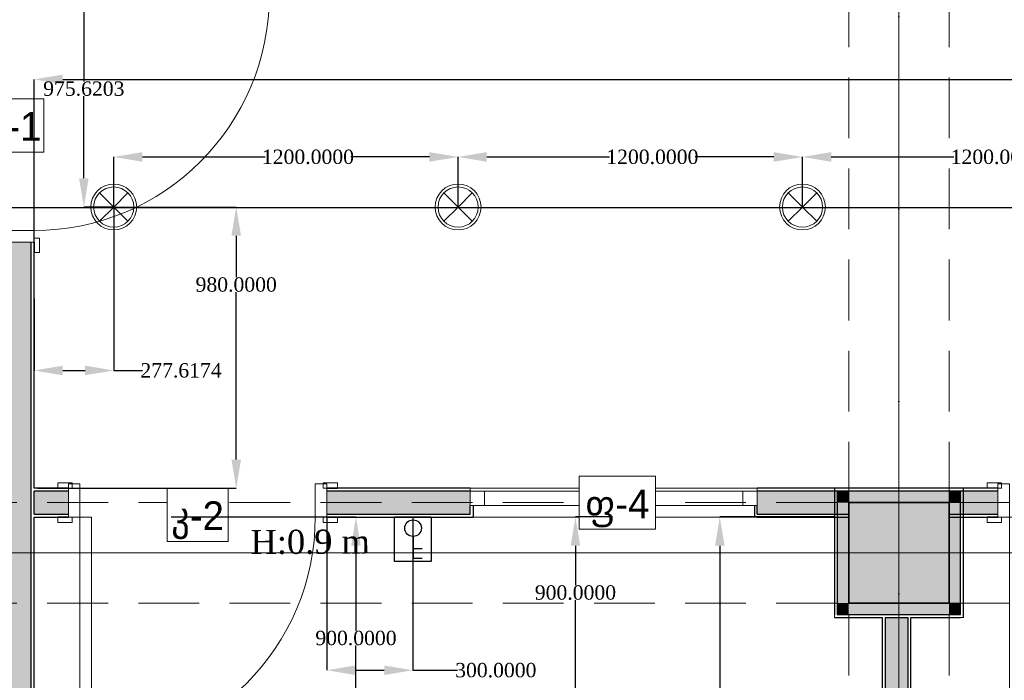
# Model space of a CAD drawing. Header units: millimetres. Extents: x 0 to 88385, y 0 to 41127.
# Tile 99 of 244: x 58168 to 61599, y 20219 to 22521. Entities that reach past the tile are written whole.
import ezdxf
from ezdxf.enums import TextEntityAlignment as Align

# ---------------------------------------------------------------- set-up
doc = ezdxf.new("R2010")
doc.units = ezdxf.units.MM
doc.header["$MEASUREMENT"] = 0
doc.set_wipeout_variables(frame=1)
doc.linetypes.add('Dot & Dashed', pattern=[670.277762, 317.5, -176.388889, 0, -176.388874])
doc.linetypes.add('Hidden', pattern=[317.5, 211.666667, -105.833333])
for name, color, linetype in [('- ავარიული განათება', 7, 'Continuous'), ('- განათება', 7, 'Continuous'), ('- საშტეფცელო როზეტები', 7, 'Continuous'), ('New_Structural - Bearing', 7, 'Continuous'), ('Structural - Bearing', 7, 'Continuous'), ('Structural - Grid', 7, 'Continuous')]:
    doc.layers.add(name, color=color, linetype=linetype)
for name, color, linetype, lineweight in [('New_Annotation - Text_Pen_No__20', 1, 'Continuous', 0), ('New_Archicad Doors_Pen_No__1', 7, 'Continuous', 13), ('New_Archicad Windows_Pen_No__1', 7, 'Continuous', 13), ('New_Structural - Bearing_Pen_No__1', 7, 'Continuous', 13), ('Structural - Bearing_Pen_No__20', 1, 'Continuous', 0)]:
    doc.layers.add(name, color=color, linetype=linetype, lineweight=lineweight)
for name, color, linetype, lineweight, true_color in [('New_Interior - Lamp_Pen_No__77', 7, 'Continuous', 20, 0xffeb28), ('New_Structural - Bearing_Pen_No__255', 7, 'Continuous', 13, 0xe8e8e8), ('New_Structural - Bearing_Pen_No__5', 7, 'Continuous', 25, 0x40a5ff), ('New_Structural - Bearing_Pen_No__57', 7, 'Continuous', 25, 0xdcd214), ('Structural - Bearing_Pen_No__161', 7, 'Continuous', 13, 0x6a6a6a), ('Structural - Bearing_Pen_No__28', 7, 'Continuous', 35, 0xa80f02), ('Structural - Bearing_Pen_No__81', 7, 'Continuous', 20, 0x6a6a6a), ('Structural - Grid_Pen_No__81', 7, 'Continuous', 20, 0x6a6a6a)]:
    doc.layers.add(name, color=color, linetype=linetype, lineweight=lineweight, true_color=true_color)
doc.styles.add('GENERATED_STYLE_2', font='txt')
doc.styles.get("Standard").update_dxf_attribs({"font": 'sylfaen.ttf'})
doc.dimstyles.get("Standard").update_dxf_attribs({"dimtxt": 0.18, "dimasz": 0.18, "dimexe": 0.18, "dimexo": 0.0625, "dimgap": 0.09, "dimtad": 0, "dimtih": 1, "dimtoh": 1, "dimdec": 4, "dimzin": 0, "dimdsep": 46, "dimtxsty": 'Standard', "dimcen": 0.09, "dimadec": 0, "dimazin": 0, "dimtfac": 1, "dimtdec": 4, "dimtofl": 0, "dimtmove": 0, "dimatfit": 3, "dimfxl": 1, "dimtolj": 1, "dimtzin": 0, "dimarcsym": 0})

# ---------------------------------------------------------------- blocks, each defined once
blk = doc.blocks.new('Window_2')
at = {"layer": 'New_Archicad Windows_Pen_No__1', "color": 7, "linetype": 'Continuous', "lineweight": 13}
for p, q in [((-500, 10), (500, 10)), ((-500, 10), (-500, 0)), ((-500, 0), (-450, 0)), ((-500, 0), (-500, -50)), ((-500, 0), (-500, -50)), ((-450, 0), (-450, -50)), ((-450, 0), (450, 0)), ((450, -50), (450, 0)), ((450, 0), (500, 0)), ((500, 10), (500, 0)), ((500, 0), (500, -50)), ((500, 0), (500, -50)), ((-450, -50), (-500, -50)), ((-490, -50), (-490, -90)), ((450, -50), (-450, -50)), ((500, -50), (450, -50)), ((490, -50), (490, -90)), ((-500, -90), (-490, -90)), ((-490, -90), (490, -90)), ((500, -90), (490, -90))]:
    blk.add_line(p, q, dxfattribs=at)
blk = doc.blocks.new('Door_3')
at = {"layer": 'New_Archicad Doors_Pen_No__1', "color": 7, "linetype": 'Continuous', "lineweight": 13}
for p, q in [((370, 0), (370, 820)), ((370, 820), (410, 820)), ((410, 820), (410, 0)), ((-487, 0), (-487, 19)), ((-487, 19), (-437, 19)), ((-437, 0), (-487, 0)), ((-450, 0), (-487, 0)), ((-450, 0), (-487, 0)), ((-410, 0), (-450, 0)), ((-450, 0), (-450, -115)), ((-450, 0), (-450, -10)), ((-450, 0), (-450, -10)), ((-437, 19), (-437, 0)), ((-410, -115), (-410, 0)), ((410, 0), (370, 0)), ((450, 0), (410, 0)), ((410, 0), (410, -115)), ((437, 19), (487, 19)), ((437, 0), (437, 19)), ((487, 0), (437, 0)), ((450, -115), (450, 0)), ((450, 0), (450, -10)), ((450, 0), (450, -10)), ((450, 0), (487, 0)), ((450, 0), (487, 0)), ((487, 19), (487, 0)), ((-450, -10), (-450, -90)), ((-450, -10), (-450, -90)), ((450, -10), (450, -90)), ((450, -10), (450, -90)), ((-487, -119), (-487, -100)), ((-487, -100), (-437, -100)), ((-450, -100), (-487, -100)), ((-450, -100), (-487, -100)), ((-450, -90), (-450, -100)), ((-450, -90), (-450, -100)), ((-437, -100), (-437, -119)), ((437, -100), (487, -100)), ((437, -119), (437, -100)), ((450, -90), (450, -100)), ((450, -90), (450, -100)), ((450, -100), (487, -100)), ((450, -100), (487, -100)), ((487, -100), (487, -119)), ((-437, -119), (-487, -119)), ((-450, -115), (-410, -115)), ((410, -115), (450, -115)), ((487, -119), (437, -119))]:
    blk.add_line(p, q, dxfattribs=at)
blk.add_arc((410, 0), 820, 90, 180, dxfattribs=at)
blk = doc.blocks.new('Wall_46', base_point=(2382.1, 20888))
at = {"layer": 'New_Structural - Bearing_Pen_No__57', "linetype": 'Continuous', "lineweight": 25, "true_color": 0xdcd214}
for points in [[(-26022.4, 20798), (-25902.4, 20798), (-25902.4, 20878), (-26022.4, 20878)], [(-25002.4, 20798), (-24502.4, 20798), (-24502.4, 20828), (-24502.4, 20878), (-25002.4, 20878)], [(-23502.4, 20798), (-23183.8, 20798), (-23183.8, 20838), (-22833.8, 20838), (-22833.8, 20798), (-22663.8, 20798), (-22663.8, 20878), (-23502.4, 20878), (-23502.4, 20828)]]:
    blk.add_hatch(color=52, dxfattribs=at).paths.add_polyline_path(points)
at = {"layer": 'New_Structural - Bearing_Pen_No__1', "color": 7, "linetype": 'Continuous', "lineweight": 13}
for p, q in [((-26022.4, 20878), (-26022.4, 20798)), ((-25902.4, 20878), (-25902.4, 20888)), ((-25902.4, 20798), (-25902.4, 20878)), ((-25002.4, 20878), (-25002.4, 20888)), ((-25002.4, 20798), (-25002.4, 20878)), ((-24502.4, 20888), (-24502.4, 20878)), ((-24502.4, 20878), (-24502.4, 20828)), ((-23502.4, 20888), (-23502.4, 20878)), ((-23502.4, 20878), (-23502.4, 20828)), ((-22663.8, 20878), (-22663.8, 20888)), ((-22663.8, 20798), (-22663.8, 20878)), ((-24502.4, 20828), (-24492.4, 20828)), ((-23502.4, 20828), (-23512.4, 20828)), ((-25902.4, 20788), (-25902.4, 20798)), ((-25002.4, 20788), (-25002.4, 20798)), ((-22663.8, 20788), (-22663.8, 20798))]:
    blk.add_line(p, q, dxfattribs=at)
at = {"layer": 'New_Structural - Bearing_Pen_No__5', "color": 161, "linetype": 'Continuous', "lineweight": 25, "true_color": 0x40a5ff}
for p, q in [((-25902.4, 20878), (-26022.4, 20878)), ((-25902.4, 20888), (-25939.4, 20888)), ((-25002.4, 20888), (-24965.4, 20888)), ((-24502.4, 20878), (-25002.4, 20878)), ((-22663.8, 20878), (-23502.4, 20878)), ((-22663.8, 20888), (-22700.8, 20888)), ((-24502.4, 20798), (-24502.4, 20828)), ((-24492.4, 20828), (-24492.4, 20788)), ((-23512.4, 20828), (-23512.4, 20788)), ((-23502.4, 20798), (-23502.4, 20828)), ((-26022.4, 20798), (-25902.4, 20798)), ((-25002.4, 20798), (-24502.4, 20798)), ((-23502.4, 20798), (-23183.8, 20798)), ((-22833.8, 20798), (-22663.8, 20798)), ((-25902.4, 20788), (-25939.4, 20788)), ((-25002.4, 20788), (-24965.4, 20788)), ((-24502.4, 20788), (-24492.4, 20788)), ((-23502.4, 20788), (-23512.4, 20788)), ((-22663.8, 20788), (-22700.8, 20788))]:
    blk.add_line(p, q, dxfattribs=at)
at = {"layer": 'New_Structural - Bearing_Pen_No__5', "color": 161, "linetype": 'Continuous', "lineweight": 25, "true_color": 0x40a5ff, "flags": 128}
for points in [[(-25902.4, 20888), (-26022.4, 20888)], [(-24502.4, 20888), (-25002.4, 20888)], [(-22663.8, 20888), (-23502.4, 20888)], [(-26022.4, 20788), (-25902.4, 20788)], [(-25002.4, 20788), (-24502.4, 20788)], [(-23502.4, 20788), (-23183.8, 20788)], [(-22833.8, 20788), (-22663.8, 20788)]]:
    blk.add_lwpolyline(points, dxfattribs=at)
at = {"layer": 'New_Archicad Doors_Pen_No__1', "color": 7, "linetype": 'Continuous', "lineweight": 13, "zscale": 1000, "rotation": 180}
for p in [(-25452.4, 20788), (-22213.8, 20788)]:
    blk.add_blockref('Door_3', p, dxfattribs=at)
at = {"layer": 'New_Archicad Windows_Pen_No__1', "color": 7, "linetype": 'Continuous', "lineweight": 13, "zscale": 1000}
blk.add_blockref('Window_2', (-24002.4, 20878), dxfattribs=at)
blk = doc.blocks.new('Wall_56', base_point=(-22967, 20488))
at = {"layer": 'New_Structural - Bearing_Pen_No__57', "linetype": 'Continuous', "lineweight": 25, "true_color": 0xdcd214}
blk.add_hatch(color=52, dxfattribs=at).paths.add_polyline_path([(-22977, 14888), (-22977, 20438), (-23057, 20438), (-23057, 14888)])
at = {"layer": 'New_Structural - Bearing_Pen_No__1', "color": 7, "linetype": 'Continuous', "lineweight": 13, "flags": 128}
for points in [[(-22977, 20438), (-23057, 20438)], [(-23057, 14888), (-23067, 14888)], [(-22977, 14888), (-23057, 14888)], [(-22967, 14888), (-22977, 14888)]]:
    blk.add_lwpolyline(points, dxfattribs=at)
at = {"layer": 'New_Structural - Bearing_Pen_No__5', "color": 161, "linetype": 'Continuous', "lineweight": 25, "true_color": 0x40a5ff}
for p, q in [((-23057, 20438), (-23057, 14888)), ((-22977, 14888), (-22977, 20438))]:
    blk.add_line(p, q, dxfattribs=at)
at = {"layer": 'New_Structural - Bearing_Pen_No__5', "color": 161, "linetype": 'Continuous', "lineweight": 25, "true_color": 0x40a5ff, "flags": 128}
for points in [[(-23067, 20438), (-23067, 14888)], [(-22967, 14888), (-22967, 20438)]]:
    blk.add_lwpolyline(points, dxfattribs=at)
blk = doc.blocks.new('Wall_57', base_point=(-26122.4, 12903.1))
at = {"layer": 'New_Structural - Bearing_Pen_No__57', "linetype": 'Continuous', "lineweight": 25, "true_color": 0xdcd214}
blk.add_hatch(color=52, dxfattribs=at).paths.add_polyline_path([(-26112.4, 21746.1), (-26112.4, 12953.1), (-26032.4, 12953.1), (-26032.4, 21746.1)])
at = {"layer": 'New_Structural - Bearing_Pen_No__1', "color": 7, "linetype": 'Continuous', "lineweight": 13}
for p, q in [((-26032.4, 21746.1), (-26112.4, 21746.1)), ((-26022.4, 21746.1), (-26032.4, 21746.1))]:
    blk.add_line(p, q, dxfattribs=at)
at = {"layer": 'New_Structural - Bearing_Pen_No__5', "color": 161, "linetype": 'Continuous', "lineweight": 25, "true_color": 0x40a5ff}
for p, q in [((-26032.4, 12953.1), (-26032.4, 21746.1)), ((-26022.4, 21746.1), (-26022.4, 21709.1))]:
    blk.add_line(p, q, dxfattribs=at)
at = {"layer": 'New_Structural - Bearing_Pen_No__5', "color": 161, "linetype": 'Continuous', "lineweight": 25, "true_color": 0x40a5ff, "flags": 128}
for points in [[(-26022.4, 20888), (-26022.4, 21746.1)], [(-26022.4, 20798), (-26022.4, 20878)], [(-26022.4, 12953.1), (-26022.4, 20788)]]:
    blk.add_lwpolyline(points, dxfattribs=at)
at = {"layer": 'New_Archicad Doors_Pen_No__1', "color": 7, "linetype": 'Continuous', "lineweight": 13, "xscale": -1, "zscale": 1000, "rotation": 270}
blk.add_blockref('Door_3', (-26022.4, 22196.1), dxfattribs=at)
blk = doc.blocks.new('Wall_116', base_point=(-22833.8, 20838))
at = {"layer": 'New_Structural - Bearing_Pen_No__255', "linetype": 'Continuous', "lineweight": 13, "true_color": 0xe8e8e8}
for points in [[(-22833.8, 20878), (-22833.8, 20838), (-22793.8, 20878)], [(-22833.8, 20838), (-22793.8, 20838), (-22793.8, 20878)], [(-22793.8, 20838), (-22833.8, 20838), (-22833.8, 20488), (-22793.8, 20488)], [(-22833.8, 20488), (-22833.8, 20448), (-22793.8, 20448)], [(-22793.8, 20488), (-22833.8, 20488), (-22793.8, 20448)]]:
    blk.add_hatch(color=254, dxfattribs=at).paths.add_polyline_path(points)
at = {"layer": 'New_Structural - Bearing_Pen_No__1', "color": 7, "linetype": 'Continuous', "lineweight": 13, "flags": 128}
for points in [[(-22783.8, 20888), (-22793.8, 20888)], [(-22783.8, 20438), (-22793.8, 20438)]]:
    blk.add_lwpolyline(points, dxfattribs=at)
at = {"layer": 'New_Structural - Bearing_Pen_No__5', "color": 161, "linetype": 'Continuous', "lineweight": 25, "true_color": 0x40a5ff}
for p, q in [((-22793.8, 20878), (-22833.8, 20878)), ((-22793.8, 20838), (-22793.8, 20878)), ((-22793.8, 20488), (-22793.8, 20838)), ((-22793.8, 20448), (-22793.8, 20488)), ((-22833.8, 20448), (-22793.8, 20448))]:
    blk.add_line(p, q, dxfattribs=at)
at = {"layer": 'New_Structural - Bearing_Pen_No__5', "color": 161, "linetype": 'Continuous', "lineweight": 25, "true_color": 0x40a5ff, "flags": 128}
blk.add_lwpolyline([(-22783.8, 20438), (-22783.8, 20888)], dxfattribs=at)
blk = doc.blocks.new('Wall_117', base_point=(-22833.8, 20488))
at = {"layer": 'New_Structural - Bearing_Pen_No__255', "linetype": 'Continuous', "lineweight": 13, "true_color": 0xe8e8e8}
for points in [[(-23183.8, 20488), (-23223.8, 20488), (-23223.8, 20448)], [(-23183.8, 20488), (-23223.8, 20448), (-23183.8, 20448)], [(-22833.8, 20488), (-23183.8, 20488), (-23183.8, 20448), (-22833.8, 20448)]]:
    blk.add_hatch(color=254, dxfattribs=at).paths.add_polyline_path(points)
at = {"layer": 'New_Structural - Bearing_Pen_No__1', "color": 7, "linetype": 'Continuous', "lineweight": 13, "flags": 128}
blk.add_lwpolyline([(-23233.8, 20438), (-23233.8, 20448)], dxfattribs=at)
at = {"layer": 'New_Structural - Bearing_Pen_No__5', "color": 161, "linetype": 'Continuous', "lineweight": 25, "true_color": 0x40a5ff}
for p, q in [((-23223.8, 20488), (-23223.8, 20448)), ((-23223.8, 20448), (-23183.8, 20448)), ((-23183.8, 20448), (-22833.8, 20448)), ((-22833.8, 20448), (-22793.8, 20448))]:
    blk.add_line(p, q, dxfattribs=at)
at = {"layer": 'New_Structural - Bearing_Pen_No__5', "color": 161, "linetype": 'Continuous', "lineweight": 25, "true_color": 0x40a5ff, "flags": 128}
for points in [[(-23233.8, 20438), (-23067, 20438)], [(-23057, 20438), (-22977, 20438)], [(-22967, 20438), (-22793.8, 20438)]]:
    blk.add_lwpolyline(points, dxfattribs=at)
blk = doc.blocks.new('Wall_118', base_point=(-23183.8, 20488))
at = {"layer": 'New_Structural - Bearing_Pen_No__255', "linetype": 'Continuous', "lineweight": 13, "true_color": 0xe8e8e8}
for points in [[(-23223.8, 20878), (-23183.8, 20838), (-23183.8, 20878)], [(-23223.8, 20838), (-23183.8, 20838), (-23223.8, 20878)], [(-23223.8, 20838), (-23223.8, 20488), (-23183.8, 20488), (-23183.8, 20838)]]:
    blk.add_hatch(color=254, dxfattribs=at).paths.add_polyline_path(points)
at = {"layer": 'New_Structural - Bearing_Pen_No__1', "color": 7, "linetype": 'Continuous', "lineweight": 13, "flags": 128}
blk.add_lwpolyline([(-23233.8, 20888), (-23223.8, 20888)], dxfattribs=at)
at = {"layer": 'New_Structural - Bearing_Pen_No__5', "color": 161, "linetype": 'Continuous', "lineweight": 25, "true_color": 0x40a5ff}
for p, q in [((-23183.8, 20878), (-23223.8, 20878)), ((-23223.8, 20878), (-23223.8, 20838)), ((-23223.8, 20838), (-23223.8, 20488)), ((-23223.8, 20488), (-23223.8, 20448))]:
    blk.add_line(p, q, dxfattribs=at)
at = {"layer": 'New_Structural - Bearing_Pen_No__5', "color": 161, "linetype": 'Continuous', "lineweight": 25, "true_color": 0x40a5ff, "flags": 128}
blk.add_lwpolyline([(-23233.8, 20888), (-23233.8, 20448)], dxfattribs=at)
blk = doc.blocks.new('Wall_119', base_point=(-23183.8, 20838))
at = {"layer": 'New_Structural - Bearing_Pen_No__255', "linetype": 'Continuous', "lineweight": 13, "true_color": 0xe8e8e8}
blk.add_hatch(color=254, dxfattribs=at).paths.add_polyline_path([(-23183.8, 20878), (-23183.8, 20838), (-22833.8, 20838), (-22833.8, 20878)])
at = {"layer": 'New_Structural - Bearing_Pen_No__5', "color": 161, "linetype": 'Continuous', "lineweight": 25, "true_color": 0x40a5ff}
for p, q in [((-23183.8, 20878), (-23223.8, 20878)), ((-22833.8, 20878), (-23183.8, 20878)), ((-22793.8, 20878), (-22833.8, 20878))]:
    blk.add_line(p, q, dxfattribs=at)
at = {"layer": 'New_Structural - Bearing_Pen_No__5', "color": 161, "linetype": 'Continuous', "lineweight": 25, "true_color": 0x40a5ff, "flags": 128}
blk.add_lwpolyline([(-22793.8, 20888), (-23223.8, 20888)], dxfattribs=at)
blk = doc.blocks.new('Column_21', base_point=(-23008.8, 20663))
at = {"layer": 'Structural - Bearing_Pen_No__161', "linetype": 'Continuous', "lineweight": 0, "true_color": 0x6a6a6a}
blk.add_hatch(color=251, dxfattribs=at).paths.add_polyline_path([(-22833.8, 20488), (-22833.8, 20838), (-23183.8, 20838), (-23183.8, 20488)])
at = {"layer": 'Structural - Bearing_Pen_No__20', "color": 1, "linetype": 'Continuous', "lineweight": 0}
for p, q in [((-23008.8, 20743), (-23008.8, 20918)), ((-23088.8, 20663), (-23263.8, 20663)), ((-22928.8, 20663), (-22753.8, 20663)), ((-23008.8, 20583), (-23008.8, 20408))]:
    blk.add_line(p, q, dxfattribs=at)
blk.add_point((-23008.8, 20663), dxfattribs=at)
at = {"layer": 'Structural - Bearing_Pen_No__28', "color": 14, "linetype": 'Continuous', "lineweight": 35, "true_color": 0xa80f02, "flags": 128}
blk.add_lwpolyline([(-22833.8, 20488), (-22833.8, 20838), (-23183.8, 20838), (-23183.8, 20488)], close=True, dxfattribs=at)
blk = doc.blocks.new('Standard grid marker')
at = {"layer": 'Structural - Grid_Pen_No__81', "color": 251, "linetype": 'Continuous', "lineweight": 20, "true_color": 0x6a6a6a}
blk.add_line((1000, 0), (51328.1, 0), dxfattribs=at)
at = {"layer": 'Structural - Grid_Pen_No__81', "color": 251, "lineweight": 20, "true_color": 0x6a6a6a, "style": 'GENERATED_STYLE_2'}
for tag, p in [('AC_MarkerText_1_0', (-100, -144)), ('AC_MarkerText_1_1', (52428.1, -144))]:
    blk.add_attdef(tag, text='', height=100, rotation=180, dxfattribs=at).set_placement(p, align=Align.TOP_CENTER)
blk = doc.blocks.new('Standard grid marker_2')
at = {"layer": 'Structural - Grid_Pen_No__81', "color": 251, "linetype": 'Continuous', "lineweight": 20, "true_color": 0x6a6a6a}
blk.add_line((1000, 0), (27734.9, 0), dxfattribs=at)
at = {"layer": 'Structural - Grid_Pen_No__81', "color": 251, "lineweight": 20, "true_color": 0x6a6a6a, "style": 'GENERATED_STYLE_2'}
for tag, p in [('AC_MarkerText_1_0', (-1.5, -46.7)), ('AC_MarkerText_1_1', (28933.4, -46.7))]:
    blk.add_attdef(tag, text='', height=100, rotation=270, dxfattribs=at).set_placement(p, align=Align.TOP_CENTER)
blk = doc.blocks.new('Beam_5', base_point=(-23008.8, 14663))
at = {"layer": 'Structural - Bearing_Pen_No__81', "color": 251, "linetype": 'Dot & Dashed', "lineweight": 20, "true_color": 0x6a6a6a}
blk.add_line((-23008.8, 14663), (-23008.8, 39096.2), dxfattribs=at)
at = {"layer": 'Structural - Bearing_Pen_No__81', "color": 251, "linetype": 'Hidden', "lineweight": 20, "true_color": 0x6a6a6a}
for p, q in [((-23183.8, 20838), (-23183.8, 26488)), ((-22833.8, 20838), (-22833.8, 26488)), ((-23183.8, 14838), (-23183.8, 20488)), ((-22833.8, 14838), (-22833.8, 20488))]:
    blk.add_line(p, q, dxfattribs=at)
blk = doc.blocks.new('Beam_11', base_point=(-47008.8, 20663))
at = {"layer": 'Structural - Bearing_Pen_No__81', "color": 251, "linetype": 'Hidden', "lineweight": 20, "true_color": 0x6a6a6a}
for p, q in [((-28833.8, 20838), (-23183.8, 20838)), ((-22833.8, 20838), (-17183.8, 20838)), ((-28833.8, 20488), (-23183.8, 20488)), ((-22833.8, 20488), (-17183.8, 20488))]:
    blk.add_line(p, q, dxfattribs=at)
at = {"layer": 'Structural - Bearing_Pen_No__81', "color": 251, "linetype": 'Dot & Dashed', "lineweight": 20, "true_color": 0x6a6a6a}
blk.add_line((-47008.8, 20663), (991.2, 20663), dxfattribs=at)
blk = doc.blocks.new('Recessed Spot')
at = {"layer": 'New_Interior - Lamp_Pen_No__77', "color": 2, "linetype": 'Continuous', "lineweight": 20, "true_color": 0xffeb28}
for q in [(-49.5, 49.5), (49.5, 49.5), (-49.5, -49.5), (49.5, -49.5)]:
    blk.add_line((0, 0), q, dxfattribs=at)
at = {"layer": 'New_Interior - Lamp_Pen_No__77', "color": 2, "linetype": 'Continuous', "lineweight": 20, "true_color": 0xffeb28, "flags": 128}
blk.add_lwpolyline([(80, 0, 1), (-80, 0, 1)], format="xyb", close=True, dxfattribs=at)
at = {"layer": 'New_Interior - Lamp_Pen_No__77', "color": 2, "linetype": 'Continuous', "lineweight": 20, "true_color": 0xffeb28}
blk.add_circle((0, 0), 70, dxfattribs=at)
blk = doc.blocks.new('*D554')
at = {"layer": '- საშტეფცელო როზეტები', "color": 0, "lineweight": -2, "transparency": 16777216}
for p, q in [((61006.4, 20788), (60607.3, 20788)), ((60607.5, 20688), (60607.5, 19591.3)), ((60607.5, 19289.1), (60607.5, 19540)), ((61170.3, 19189.1), (60607.3, 19189.1))]:
    blk.add_line(p, q, dxfattribs=at)
at = {"layer": '- საშტეფცელო როზეტები', "color": 0, "transparency": 16777216}
for points in [[(60590.8, 20688), (60624.2, 20688), (60607.5, 20788)], [(60590.8, 19289.1), (60624.2, 19289.1), (60607.5, 19189.1)]]:
    blk.add_solid(points, dxfattribs=at)
at = {"layer": 'Defpoints', "color": 0, "transparency": 16777216}
for p in [(60607.5, 20788), (61006.5, 20788), (61170.3, 19189.1)]:
    blk.add_point(p, dxfattribs=at)
at = {"layer": '- საშტეფცელო როზეტები', "color": 0, "transparency": 16777216, "insert": (60607.5, 19565.6), "char_height": 50, "attachment_point": 5}
blk.add_mtext('\\A1;{\\fSylfaen|b0|i0|c0|p18;1598.8518}', dxfattribs=at)
blk = doc.blocks.new('ორკლავიშა ჩამრთველლი იპ 22')
at = {"layer": '- განათება', "color": 6}
for points in [[(0, 353), (-106, 353)], [(0, 97), (0, 353)], [(0, 238), (-106, 238)]]:
    blk.add_lwpolyline(points, dxfattribs=at)
blk.add_circle((0, 0), 97.5, dxfattribs=at)
blk = doc.blocks.new('1 იანი ჩარჩო')
at = {"layer": '- განათება', "color": 5}
blk.add_lwpolyline([(-9864.2, 15374.2), (-9735.9, 15374.2), (-9735.9, 15219.2), (-9864.2, 15219.2)], close=True, dxfattribs=at)
blk = doc.blocks.new('*D601')
at = {"layer": '- საშტეფცელო როზეტები', "color": 0, "lineweight": -2, "transparency": 16777216}
for p, q in [((59237.9, 20787.9), (59237.9, 20253.8)), ((59537.9, 20784.9), (59537.9, 20253.8)), ((59337.9, 20254), (59437.9, 20254)), ((59537.9, 20254), (59693.4, 20254))]:
    blk.add_line(p, q, dxfattribs=at)
at = {"layer": '- საშტეფცელო როზეტები', "color": 0, "transparency": 16777216}
for points in [[(59337.9, 20270.7), (59337.9, 20237.3), (59237.9, 20254)], [(59437.9, 20270.7), (59437.9, 20237.3), (59537.9, 20254)]]:
    blk.add_solid(points, dxfattribs=at)
at = {"layer": 'Defpoints', "color": 0, "transparency": 16777216}
for p in [(59237.9, 20788), (59537.9, 20785), (59237.9, 20254)]:
    blk.add_point(p, dxfattribs=at)
at = {"layer": '- საშტეფცელო როზეტები', "color": 0, "transparency": 16777216, "insert": (59826.9, 20254), "char_height": 50, "attachment_point": 5}
blk.add_mtext('\\A1;{\\fSylfaen|b0|i0|c0|p18;300.0000}', dxfattribs=at)
blk = doc.blocks.new('*D887')
at = {"layer": '- განათება', "color": 0, "lineweight": -2, "transparency": 16777216}
for p, q in [((58695.9, 20788), (59339.7, 20788)), ((59339.6, 20688), (59339.6, 20391.7)), ((59339.6, 19988), (59339.6, 20340.3)), ((59043.4, 19888), (59339.7, 19888))]:
    blk.add_line(p, q, dxfattribs=at)
at = {"layer": '- განათება', "color": 0, "transparency": 16777216}
for points in [[(59322.9, 20688), (59356.2, 20688), (59339.6, 20788)], [(59322.9, 19988), (59356.2, 19988), (59339.6, 19888)]]:
    blk.add_solid(points, dxfattribs=at)
at = {"layer": 'Defpoints', "color": 0, "transparency": 16777216}
for p in [(58695.8, 20788), (59043.3, 19888), (59339.6, 19888)]:
    blk.add_point(p, dxfattribs=at)
at = {"layer": '- განათება', "color": 0, "transparency": 16777216, "insert": (59339.6, 20366), "char_height": 50, "attachment_point": 5}
blk.add_mtext('\\A1;{\\fSylfaen|b0|i0|c0|p18;900.0000}', dxfattribs=at)
blk = doc.blocks.new('*D891')
at = {"layer": '- განათება', "color": 0, "lineweight": -2, "transparency": 16777216}
for p, q in [((60233.5, 20788), (60104.1, 20788)), ((60104.3, 20688), (60104.3, 20550.1)), ((60104.3, 19988), (60104.3, 20498.7)), ((60343.2, 19888), (60104.1, 19888))]:
    blk.add_line(p, q, dxfattribs=at)
at = {"layer": '- განათება', "color": 0, "transparency": 16777216}
for points in [[(60087.6, 20688), (60121, 20688), (60104.3, 20788)], [(60087.6, 19988), (60121, 19988), (60104.3, 19888)]]:
    blk.add_solid(points, dxfattribs=at)
at = {"layer": 'Defpoints', "color": 0, "transparency": 16777216}
for p in [(60233.6, 20788), (60104.3, 19888), (60343.3, 19888)]:
    blk.add_point(p, dxfattribs=at)
at = {"layer": '- განათება', "color": 0, "transparency": 16777216, "insert": (60104.3, 20524.4), "char_height": 50, "attachment_point": 5}
blk.add_mtext('\\A1;{\\fSylfaen|b0|i0|c0|p18;900.0000}', dxfattribs=at)
blk = doc.blocks.new('*D1187')
at = {"layer": '- განათება', "color": 0, "lineweight": -2, "transparency": 16777216}
for p, q in [((58495.5, 21867.9), (58495.5, 21298.3)), ((58217.9, 21549), (58217.9, 21298.3)), ((58317.9, 21298.5), (58395.5, 21298.5)), ((58495.5, 21298.5), (58595.6, 21298.5))]:
    blk.add_line(p, q, dxfattribs=at)
at = {"layer": '- განათება', "color": 0, "transparency": 16777216}
for points in [[(58317.9, 21315.2), (58317.9, 21281.8), (58217.9, 21298.5)], [(58395.5, 21315.2), (58395.5, 21281.8), (58495.5, 21298.5)]]:
    blk.add_solid(points, dxfattribs=at)
at = {"layer": 'Defpoints', "color": 0, "transparency": 16777216}
for p in [(58495.5, 21868), (58217.9, 21549), (58495.5, 21298.5)]:
    blk.add_point(p, dxfattribs=at)
at = {"layer": '- განათება', "color": 0, "transparency": 16777216, "insert": (58730.1, 21298.5), "char_height": 50, "attachment_point": 5}
blk.add_mtext('\\A1;{\\fSylfaen|b0|i0|c0|p18;277.6174}', dxfattribs=at)
blk = doc.blocks.new('*D1188')
at = {"layer": '- განათება', "color": 0, "lineweight": -2, "transparency": 16777216}
for p, q in [((58495.5, 21868), (58922.5, 21868)), ((58922.3, 21768), (58922.3, 21623.2)), ((58922.3, 20988), (58922.3, 21571.8)), ((58229.6, 20888), (58922.5, 20888))]:
    blk.add_line(p, q, dxfattribs=at)
at = {"layer": '- განათება', "color": 0, "transparency": 16777216}
for points in [[(58905.7, 21768), (58939, 21768), (58922.3, 21868)], [(58905.7, 20988), (58939, 20988), (58922.3, 20888)]]:
    blk.add_solid(points, dxfattribs=at)
at = {"layer": 'Defpoints', "color": 0, "transparency": 16777216}
for p in [(58495.5, 21868), (58922.3, 21868), (58229.5, 20888)]:
    blk.add_point(p, dxfattribs=at)
at = {"layer": '- განათება', "color": 0, "transparency": 16777216, "insert": (58922.3, 21597.5), "char_height": 50, "attachment_point": 5}
blk.add_mtext('\\A1;{\\fSylfaen|b0|i0|c0|p18;980.0000}', dxfattribs=at)
blk = doc.blocks.new('*D1189')
at = {"layer": '- განათება', "color": 0, "lineweight": -2, "transparency": 16777216}
for p, q in [((58645.9, 22843.6), (58391.2, 22843.6)), ((58391.3, 22743.6), (58391.3, 22305.7)), ((58391.3, 21968), (58391.3, 22254.3)), ((58495.4, 21868), (58391.2, 21868))]:
    blk.add_line(p, q, dxfattribs=at)
at = {"layer": '- განათება', "color": 0, "transparency": 16777216}
for points in [[(58374.7, 22743.6), (58408, 22743.6), (58391.3, 22843.6)], [(58374.7, 21968), (58408, 21968), (58391.3, 21868)]]:
    blk.add_solid(points, dxfattribs=at)
at = {"layer": 'Defpoints', "color": 0, "transparency": 16777216}
for p in [(58391.3, 22843.6), (58646, 22843.6), (58495.5, 21868)]:
    blk.add_point(p, dxfattribs=at)
at = {"layer": '- განათება', "color": 0, "transparency": 16777216, "insert": (58391.3, 22280), "char_height": 50, "attachment_point": 5}
blk.add_mtext('\\A1;{\\fSylfaen|b0|i0|c0|p18;975.6203}', dxfattribs=at)
blk = doc.blocks.new('*D1190')
at = {"layer": '- განათება', "color": 0, "lineweight": -2, "transparency": 16777216}
for p, q in [((58495.5, 21868), (58495.5, 22042.7)), ((58595.5, 22042.5), (59022.7, 22042.5)), ((59595.5, 22042.5), (59322, 22042.5)), ((59695.5, 21868), (59695.5, 22042.7))]:
    blk.add_line(p, q, dxfattribs=at)
at = {"layer": '- განათება', "color": 0, "transparency": 16777216}
for points in [[(58595.5, 22059.2), (58595.5, 22025.8), (58495.5, 22042.5)], [(59595.5, 22059.2), (59595.5, 22025.8), (59695.5, 22042.5)]]:
    blk.add_solid(points, dxfattribs=at)
at = {"layer": 'Defpoints', "color": 0, "transparency": 16777216}
for p in [(58495.5, 22042.5), (58495.5, 21868), (59695.5, 21868)]:
    blk.add_point(p, dxfattribs=at)
at = {"layer": '- განათება', "color": 0, "transparency": 16777216, "insert": (59172.3, 22042.5), "char_height": 50, "attachment_point": 5}
blk.add_mtext('\\A1;{\\fSylfaen|b0|i0|c0|p18;1200.0000}', dxfattribs=at)
blk = doc.blocks.new('*D1191')
at = {"layer": '- განათება', "color": 0, "lineweight": -2, "transparency": 16777216}
for p, q in [((59695.5, 21868), (59695.5, 22042.7)), ((59795.5, 22042.5), (60222.7, 22042.5)), ((60795.5, 22042.5), (60522, 22042.5)), ((60895.5, 21868), (60895.5, 22042.7))]:
    blk.add_line(p, q, dxfattribs=at)
at = {"layer": '- განათება', "color": 0, "transparency": 16777216}
for points in [[(59795.5, 22059.2), (59795.5, 22025.8), (59695.5, 22042.5)], [(60795.5, 22059.2), (60795.5, 22025.8), (60895.5, 22042.5)]]:
    blk.add_solid(points, dxfattribs=at)
at = {"layer": 'Defpoints', "color": 0, "transparency": 16777216}
for p in [(59695.5, 22042.5), (59695.5, 21868), (60895.5, 21868)]:
    blk.add_point(p, dxfattribs=at)
at = {"layer": '- განათება', "color": 0, "transparency": 16777216, "insert": (60372.3, 22042.5), "char_height": 50, "attachment_point": 5}
blk.add_mtext('\\A1;{\\fSylfaen|b0|i0|c0|p18;1200.0000}', dxfattribs=at)
blk = doc.blocks.new('*D1192')
at = {"layer": '- განათება', "color": 0, "lineweight": -2, "transparency": 16777216}
for p, q in [((60895.5, 21868), (60895.5, 22042.7)), ((60995.5, 22042.5), (61422.7, 22042.5)), ((61995.5, 22042.5), (61722, 22042.5)), ((62095.5, 21868), (62095.5, 22042.7))]:
    blk.add_line(p, q, dxfattribs=at)
at = {"layer": '- განათება', "color": 0, "transparency": 16777216}
for points in [[(60995.5, 22059.2), (60995.5, 22025.8), (60895.5, 22042.5)], [(61995.5, 22059.2), (61995.5, 22025.8), (62095.5, 22042.5)]]:
    blk.add_solid(points, dxfattribs=at)
at = {"layer": 'Defpoints', "color": 0, "transparency": 16777216}
for p in [(60895.5, 22042.5), (60895.5, 21868), (62095.5, 21868)]:
    blk.add_point(p, dxfattribs=at)
at = {"layer": '- განათება', "color": 0, "transparency": 16777216, "insert": (61572.3, 22042.5), "char_height": 50, "attachment_point": 5}
blk.add_mtext('\\A1;{\\fSylfaen|b0|i0|c0|p18;1200.0000}', dxfattribs=at)
blk = doc.blocks.new('*D1387')
at = {"layer": '- ავარიული განათება', "color": 0, "lineweight": -2, "transparency": 16777216}
for p, q in [((58217.9, 21609.1), (58217.9, 22312.9)), ((58317.9, 22312.7), (61851.6, 22312.7)), ((66136.6, 22312.7), (62155.4, 22312.7)), ((66236.6, 21944.5), (66236.6, 22312.9))]:
    blk.add_line(p, q, dxfattribs=at)
at = {"layer": '- ავარიული განათება', "color": 0, "transparency": 16777216}
for points in [[(58317.9, 22329.3), (58317.9, 22296), (58217.9, 22312.7)], [(66136.6, 22329.3), (66136.6, 22296), (66236.6, 22312.7)]]:
    blk.add_solid(points, dxfattribs=at)
at = {"layer": 'Defpoints', "color": 0, "transparency": 16777216}
for p in [(58217.9, 22312.7), (66236.6, 21944.4), (58217.9, 21609)]:
    blk.add_point(p, dxfattribs=at)
at = {"layer": '- ავარიული განათება', "color": 0, "transparency": 16777216, "insert": (62003.5, 22312.7), "char_height": 50, "attachment_point": 5}
blk.add_mtext('\\A1;{\\fSylfaen|b0|i0|c0|p18;8018.7558}', dxfattribs=at)

msp = doc.modelspace()

# ---------------------------------------------------------------- linework, layer by layer
at = {"layer": '- ავარიული განათება', "color": 3}
msp.add_lwpolyline([(56360.75979, 21866.46756), (66044.84229, 21866.46756)], dxfattribs=at)

# ---------------------------------------------------------------- block references
at = {"layer": '- განათება', "color": 2, "linetype": 'Continuous', "lineweight": 20, "true_color": 0xffeb28, "zscale": 1000}
for p in [(58495.48505, 21867.98097), (59695.48505, 21867.98097), (60895.48505, 21867.98097)]:
    msp.add_blockref('Recessed Spot', p, dxfattribs=at)
at = {"layer": '- განათება', "color": 6, "xscale": 0.2965673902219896, "yscale": 0.2965673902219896, "zscale": 0.2965673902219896, "rotation": 180}
msp.add_blockref('ორკლავიშა ჩამრთველლი იპ 22', (59538.59173, 20749.08939), dxfattribs=at)
at = {"layer": '- საშტეფცელო როზეტები', "color": 5, "rotation": 180}
msp.add_blockref('1 იანი ჩარჩო', (49737.79958, 36007.21705), dxfattribs=at)
at = {"layer": 'New_Structural - Bearing', "color": 7, "lineweight": 35}
for name, p in [('Wall_57', (58117.86763, 12903.05519)), ('Wall_46', (86622.37834, 20887.98097)), ('Wall_118', (61056.5059, 20487.98097)), ('Wall_119', (61056.5059, 20837.98097)), ('Wall_116', (61406.5059, 20837.98097)), ('Wall_117', (61406.5059, 20487.98097)), ('Wall_56', (61273.29471, 20487.98097))]:
    msp.add_blockref(name, p, dxfattribs=at)
at = {"layer": 'Structural - Bearing', "color": 251, "lineweight": 20, "true_color": 0x6a6a6a}
for name, p in [('Beam_5', (61231.5059, 14662.98097)), ('Beam_11', (37231.5059, 20662.98097))]:
    msp.add_blockref(name, p, dxfattribs=at)
at = {"layer": 'Structural - Bearing', "color": 14, "lineweight": 35, "true_color": 0xa80f02}
msp.add_blockref('Column_21', (61231.5059, 20662.98097), dxfattribs=at)
at = {"layer": 'Structural - Grid', "color": 8, "linetype": 'Continuous', "lineweight": 15, "zscale": 1000}
for name, p, rotation in [('Standard grid marker_2', (61231.5059, 11703.05519), 90), ('Standard grid marker', (88184.57817, 20662.98097), 180)]:
    msp.add_blockref(name, p, dxfattribs=dict(at, rotation=rotation))

# ---------------------------------------------------------------- texts
at = {"layer": '- განათება', "color": 5, "insert": (58972.0972, 20742.6234), "char_height": 83.9644685, "attachment_point": 1, "rotation": 0.31067434}
msp.add_mtext_dynamic_manual_height_columns('{\\fSylfaen|b0|i0|c0|p18;H:0.9 m}', width=710.9466492, gutter_width=1.70068, heights=[0], dxfattribs=at)

# ---------------------------------------------------------------- dimensions: what is measured, and where the dimension line sits
at = {"layer": '- განათება', "color": 1}
for base, p1, p2, picture, middle in [((58495.48505, 22042.5), (59695.48505, 21867.98097), (58495.48505, 21867.98097), '*D1190', (59172.33574, 22042.5)), ((59695.48505, 22042.5), (60895.48505, 21867.98097), (59695.48505, 21867.98097), '*D1191', (60372.33574, 22042.5)), ((60895.48505, 22042.5), (62095.48505, 21867.98097), (60895.48505, 21867.98097), '*D1192', (61572.33574, 22042.5))]:
    dim = msp.add_linear_dim(base=base, p1=p1, p2=p2, angle=180, text='{\\fSylfaen|b0|i0|c0|p18;<>}', dimstyle='Standard', override={"dimtxt": 50, "dimasz": 100}, dxfattribs=at)
    dim.commit()
    dim.dimension.update_dxf_attribs({"geometry": picture, "text_midpoint": middle, "dimtype": 160})
dim = msp.add_linear_dim(base=(58495.48505, 21298.5), p1=(58217.86763, 21549.03096), p2=(58495.48505, 21867.98097), text='{\\fSylfaen|b0|i0|c0|p18;<>}', dimstyle='Standard', override={"dimtxt": 50, "dimasz": 100}, dxfattribs=at)
dim.commit()
dim.dimension.update_dxf_attribs({"geometry": '*D1187', "text_midpoint": (58730.14688, 21298.5), "dimtype": 160})
at = {"layer": '- საშტეფცელო როზეტები', "color": 1}
for base, p1, p2, angle, picture, middle in [((59237.86763, 20254), (59537.86764, 20785.00982), (59237.86763, 20787.98097), 180, '*D601', (59826.91123, 20254)), ((60607.5, 20787.98097), (61170.32356, 19189.12914), (61006.5059, 20787.98097), 90, '*D554', (60607.5, 19565.62914))]:
    dim = msp.add_linear_dim(base=base, p1=p1, p2=p2, angle=angle, text='{\\fSylfaen|b0|i0|c0|p18;<>}', dimstyle='Standard', override={"dimtxt": 50, "dimasz": 100}, dxfattribs=at)
    dim.commit()
    dim.dimension.update_dxf_attribs({"geometry": picture, "text_midpoint": middle, "dimtype": 160})

# ---------------------------------------------------------------- next in the draw order: wipeouts: each hides what was drawn before it
at = {"color": 1, "linetype": 'Continuous', "lineweight": 0, "ltscale": 171139.34221}
msp.add_wipeout([(58051.39926, 22059.65884), (58252.56299, 22059.65884), (58252.56299, 22244.50749), (58051.39926, 22244.50749)], dxfattribs=at).dxf.layer = 'New_Annotation - Text_Pen_No__20'
at = {"color": 1, "linetype": 'Continuous', "lineweight": 0, "ltscale": 158921.915452}
msp.add_wipeout([(60117.53085, 20745.55565), (60383.27631, 20745.55565), (60383.27631, 20930.40525), (60117.53085, 20930.40525)], dxfattribs=at).dxf.layer = 'New_Annotation - Text_Pen_No__20'
at = {"color": 1, "linetype": 'Continuous', "lineweight": 0, "ltscale": 164362.312741}
msp.add_wipeout([(58681.3949, 20703.1316), (58894.34037, 20703.1316), (58894.34037, 20887.98097), (58681.3949, 20887.98097)], dxfattribs=at).dxf.layer = 'New_Annotation - Text_Pen_No__20'

# ---------------------------------------------------------------- next in the draw order: linework, layer by layer
at = {"layer": 'New_Annotation - Text_Pen_No__20', "color": 1, "linetype": 'Continuous', "lineweight": 0, "flags": 128}
for points in [[(58051.39926, 22059.65884), (58252.56299, 22059.65884), (58252.56299, 22244.50749), (58051.39926, 22244.50749), (58051.39926, 22059.65884)], [(60117.53085, 20745.55565), (60383.27631, 20745.55565), (60383.27631, 20930.40525), (60117.53085, 20930.40525), (60117.53085, 20745.55565)], [(58681.3949, 20703.1316), (58894.34037, 20703.1316), (58894.34037, 20887.98097), (58681.3949, 20887.98097), (58681.3949, 20703.1316)]]:
    msp.add_lwpolyline(points, close=True, dxfattribs=at)

# ---------------------------------------------------------------- next in the draw order: texts
at = {"layer": 'New_Annotation - Text_Pen_No__20', "color": 1, "linetype": 'Continuous', "lineweight": 0, "char_height": 100, "attachment_point": 2, "style": 'GENERATED_STYLE_2'}
for s, insert in [('\\A1;{\\pqc;\\fBOG 2018|b0|i0|c0|p0;\\W1.000000;კ-\\fBOG 2018|b0|i0|c0|p0;\\W1.000000;1}', (58151.98113, 22199.00447)), ('\\A1;{\\pqc;\\fBOG 2018|b0|i0|c0|p0;\\W1.000000;ფ-\\fBOG 2018|b0|i0|c0|p0;\\W1.000000;4}', (60250.40358, 20883.73859)), ('\\A1;{\\pqc;\\fBOG 2018|b0|i0|c0|p0;\\W1.000000;კ-\\fBOG 2018|b0|i0|c0|p0;\\W1.000000;2}', (58787.86763, 20842.6234))]:
    msp.add_mtext(s, dxfattribs=dict(at, insert=insert))

# ---------------------------------------------------------------- next in the draw order: dimensions: what is measured, and where the dimension line sits
at = {"layer": '- ავარიული განათება', "color": 1}
dim = msp.add_linear_dim(base=(58217.86763, 22312.68), p1=(66236.62339, 21944.44838), p2=(58217.86763, 21609), angle=180, text='{\\fSylfaen|b0|i0|c0|p18;<>}', dimstyle='Standard', override={"dimtxt": 50, "dimasz": 100}, dxfattribs=at)
dim.commit()
dim.dimension.update_dxf_attribs({"geometry": '*D1387', "text_midpoint": (62003.5, 22312.68), "dimtype": 160})
at = {"layer": '- განათება', "color": 1}
for base, p1, p2, angle, picture, middle in [((58391.33574, 22843.6013), (58495.48505, 21867.98097), (58646, 22843.6013), 90, '*D1189', (58391.33574, 22280)), ((58922.33574, 21867.98097), (58229.5, 20887.98097), (58495.48505, 21867.98097), 90, '*D1188', (58922.33574, 21597.5)), ((59339.55974, 19887.98097), (58695.81111, 20787.98097), (59043.29471, 19887.98097), 270, '*D887', (59339.55974, 20366)), ((60104.28881, 19887.98097), (60233.55974, 20787.98097), (60343.29471, 19887.98097), 270, '*D891', (60104.28881, 20524.37967))]:
    dim = msp.add_linear_dim(base=base, p1=p1, p2=p2, angle=angle, text='{\\fSylfaen|b0|i0|c0|p18;<>}', dimstyle='Standard', override={"dimtxt": 50, "dimasz": 100}, dxfattribs=at)
    dim.commit()
    dim.dimension.update_dxf_attribs({"geometry": picture, "text_midpoint": middle, "dimtype": 160})

doc.saveas('drawing.dxf')
